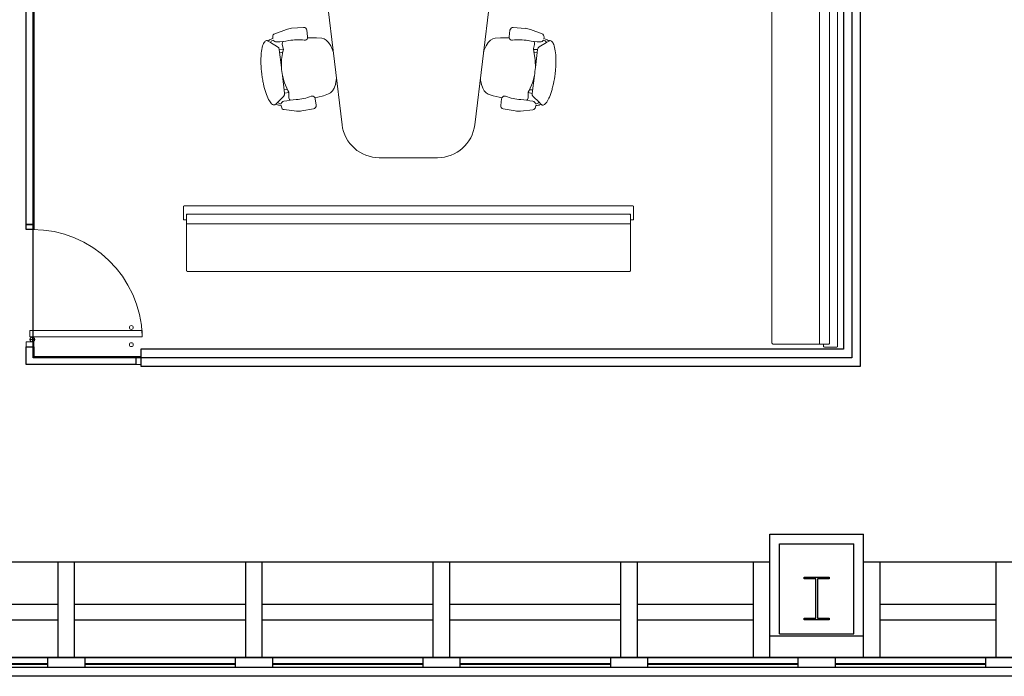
# Model space of a CAD drawing. Header units: inches. Extents: x -1 to 4727, y -3 to 1727.
# Tile 56 of 163: x 2647 to 2962, y -3 to 207. Entities that reach past the tile are written whole.
import ezdxf

# ---------------------------------------------------------------- set-up
doc = ezdxf.new("R2010")
doc.units = ezdxf.units.IN
doc.header["$LTSCALE"] = 42
doc.header["$MEASUREMENT"] = 0
doc.layers.get('0').update_dxf_attribs({"linetype": 'CONTINUOUS'})
for name, color, linetype in [('A-GLAZ', 8, 'CONTINUOUS'), ('A-WALL', 7, 'CONTINUOUS'), ('I-DOOR', 9, 'CONTINUOUS'), ('I-FURN', 8, 'CONTINUOUS'), ('I-FURN-CONF', 9, 'CONTINUOUS'), ('I-GLAZ', 8, 'CONTINUOUS'), ('I-WALL', 8, 'CONTINUOUS'), ('S-COLS', 7, 'CONTINUOUS'), ('triGrossAreaLayer', 7, 'CONTINUOUS'), ('triMeasuredGrossAreaLayer', 7, 'CONTINUOUS'), ('triSpaceLayer', 7, 'CONTINUOUS')]:
    doc.layers.add(name, color=color, linetype=linetype)

# ---------------------------------------------------------------- blocks, each defined once
blk = doc.blocks.new('Door CW - Single - Offset Pivot Hinge - Single Swing - w Rails - Default - Interior CISCO-7565966-FURNITURE PLAN - FLOOR 09 - EAST')
at = {"lineweight": 9}
for p, q in [((14.38, 35.92), (16.37, 35.92)), ((14.38, 35.92), (14.38, 0)), ((16.37, 35.92), (16.37, 0)), ((16.44, 0.75), (17.94, 0.75)), ((17.19, 1.5), (17.19, 0)), ((14.38, 0), (16.37, 0))]:
    blk.add_line(p, q, dxfattribs=at)
for centre, radius in [((13.37, 32.42), 0.625), ((18.87, 32.42), 0.625), ((17.19, 0.75), 0.75)]:
    blk.add_circle(centre, radius, dxfattribs=at)
blk.add_arc((17.19, 0.75), 35.19, 91.7303, 180, dxfattribs=at)
blk = doc.blocks.new('Rectangular Mullion - IOC - Typical-7565963-FURNITURE PLAN - FLOOR 09 - EAST')
at = {"lineweight": 18}
for p, q in [((-0.78125, 1.25), (0.78125, 1.25)), ((-0.78125, -1.25), (-0.78125, 1.25)), ((0.78125, 1.25), (0.78125, -1.25)), ((0.78125, -1.25), (-0.78125, -1.25))]:
    blk.add_line(p, q, dxfattribs=at)
blk = doc.blocks.new('Rectangular Mullion - IOC - Typical-7565971-FURNITURE PLAN - FLOOR 09 - EAST')
at = {"lineweight": 18}
for p, q in [((0, 1.25), (-1.5625, 1.25)), ((-1.5625, 1.25), (-1.5625, -1.25)), ((0, -1.25), (0, 1.25)), ((-1.5625, -1.25), (0, -1.25))]:
    blk.add_line(p, q, dxfattribs=at)
blk = doc.blocks.new('Banquette - Single - Upholstered Only-21in depth - 12_ Bench-8400431-FURNITURE PLAN - FLOOR 09 - EAST')
at = {"lineweight": 9}
for p, q in [((70.63, -3), (-70.62, -3)), ((-71, -3.45), (-71, -3.38)), ((-71, -3.54), (-71, -3.5)), ((-71, -3.5), (-71, -3.57)), ((71, -3.38), (71, -3.45)), ((71, -3.5), (71, -3.54)), ((71, -3.57), (71, -3.5)), ((-71, -17.9), (-71, -18.34)), ((-71, -21.23), (-71, -18.34)), ((-70.88, -18.22), (70.85, -18.22)), ((71, -18.36), (71, -21.2)), ((-72, -23.75), (-72, -19.75)), ((-71.75, -19.5), (-71.25, -19.5)), ((-71, -19.75), (-71, -21.11)), ((70.83, -21.36), (-70.87, -21.36)), ((-70.75, -21.36), (70.75, -21.36)), ((71, -21.11), (71, -19.75)), ((71.25, -19.5), (71.75, -19.5)), ((71.75, -24), (-71.75, -24))]:
    blk.add_line(p, q, dxfattribs=at)
at = {"lineweight": 9, "flags": 128}
for points in [[(-71, -3.38), (-71, -3.36), (-71, -3.35), (-71, -3.33), (-71, -3.32), (-70.99, -3.3), (-70.99, -3.29), (-70.99, -3.27), (-70.98, -3.26), (-70.98, -3.24), (-70.97, -3.23), (-70.96, -3.22), (-70.96, -3.2), (-70.95, -3.19), (-70.94, -3.18), (-70.93, -3.16), (-70.93, -3.15), (-70.92, -3.14), (-70.91, -3.13), (-70.9, -3.12), (-70.89, -3.11), (-70.88, -3.1), (-70.86, -3.09), (-70.85, -3.08), (-70.84, -3.07), (-70.83, -3.06), (-70.81, -3.05), (-70.8, -3.04), (-70.79, -3.04), (-70.77, -3.03), (-70.76, -3.03), (-70.75, -3.02), (-70.73, -3.02), (-70.72, -3.01), (-70.7, -3.01), (-70.69, -3.01), (-70.67, -3), (-70.66, -3), (-70.64, -3), (-70.63, -3), (-70.62, -3)], [(70.63, -3), (70.64, -3), (70.65, -3), (70.67, -3), (70.68, -3), (70.7, -3.01), (70.71, -3.01), (70.73, -3.01), (70.74, -3.02), (70.76, -3.02), (70.77, -3.03), (70.78, -3.04), (70.8, -3.04), (70.81, -3.05), (70.82, -3.06), (70.84, -3.07), (70.85, -3.07), (70.86, -3.08), (70.87, -3.09), (70.88, -3.1), (70.89, -3.11), (70.9, -3.12), (70.91, -3.14), (70.92, -3.15), (70.93, -3.16), (70.94, -3.17), (70.95, -3.19), (70.96, -3.2), (70.96, -3.21), (70.97, -3.23), (70.97, -3.24), (70.98, -3.25), (70.98, -3.27), (70.99, -3.28), (70.99, -3.3), (70.99, -3.31), (71, -3.33), (71, -3.34), (71, -3.36), (71, -3.37), (71, -3.38)], [(-71, -3.38), (-71, -3.38), (-71, -3.38), (-71, -3.4), (-71, -3.41), (-71, -3.42)], [(-71, -3.42), (-71, -3.42), (-71, -3.42), (-71, -3.43), (-71, -3.43), (-71, -3.43), (-71, -3.44), (-71, -3.44), (-71, -3.45), (-71, -3.45), (-71, -3.46), (-71, -3.46), (-71, -3.47), (-71, -3.47), (-71, -3.48), (-71, -3.49), (-71, -3.49), (-71, -3.5), (-71, -3.51), (-71, -3.52), (-71, -3.53), (-71, -3.53), (-71, -3.54), (-71, -3.55), (-71, -3.56), (-71, -3.57), (-71, -3.58), (-71, -3.58)], [(-71, -3.5), (-71, -3.49), (-71, -3.49), (-71, -3.48), (-71, -3.47), (-71, -3.47), (-71, -3.46), (-71, -3.46), (-71, -3.46), (-71, -3.45), (-71, -3.45), (-71, -3.45), (-71, -3.45), (-71, -3.45)], [(-71, -3.58), (-71, -4.12), (-71, -4.67), (-71, -5.22), (-71, -5.78), (-71, -6.34), (-71, -6.9), (-71, -6.99)], [(71, -3.42), (71, -3.4), (71, -3.39), (71, -3.38), (71, -3.38), (71, -3.38)], [(71, -3.58), (71, -3.58), (71, -3.57), (71, -3.56), (71, -3.55), (71, -3.54), (71, -3.53), (71, -3.52), (71, -3.51), (71, -3.51), (71, -3.5), (71, -3.49), (71, -3.48), (71, -3.48), (71, -3.47), (71, -3.47), (71, -3.46), (71, -3.45), (71, -3.45), (71, -3.44), (71, -3.44), (71, -3.44), (71, -3.43), (71, -3.43), (71, -3.43), (71, -3.42), (71, -3.42), (71, -3.42)], [(71, -3.45), (71, -3.45), (71, -3.45), (71, -3.45), (71, -3.46), (71, -3.46), (71, -3.46), (71, -3.47), (71, -3.47), (71, -3.48), (71, -3.48), (71, -3.49), (71, -3.5)], [(71, -6.99), (71, -6.42), (71, -5.86), (71, -5.31), (71, -4.75), (71, -4.21), (71, -3.67), (71, -3.58)], [(-71, -6.99), (-71, -9.35), (-71, -11.72), (-71, -14.1), (-71, -16.46), (-71, -17.9)], [(71, -17.9), (71, -15.53), (71, -13.17), (71, -10.79), (71, -8.42), (71, -6.99)], [(71, -18.36), (71, -18.24), (71, -17.9)]]:
    blk.add_lwpolyline(points, dxfattribs=at)
at = {"lineweight": 9}
for centre, radius, start, end in [((-70.88, -18.34), 0.12, 90, 180), ((70.85, -18.36), 0.145, 360, 90), ((-71.75, -19.75), 0.25, 90, 180), ((-71.25, -19.75), 0.25, 0, 90), ((-70.75, -21.11), 0.25, 180, 270), ((-70.87, -21.23), 0.13, 180, 270), ((70.75, -21.11), 0.25, 270, 0), ((70.83, -21.2), 0.168, 270, 0), ((71.25, -19.75), 0.25, 90, 180), ((71.75, -19.75), 0.25, 45, 90), ((-71.75, -23.75), 0.25, 180, 270), ((71.75, -23.75), 0.25, 270, 315)]:
    blk.add_arc(centre, radius, start, end, dxfattribs=at)
blk = doc.blocks.new('Banquette - Single - Upholstered Only-21in depth - 12_ Bench-8400422-FURNITURE PLAN - FLOOR 09 - EAST')
at = {"lineweight": 9}
for p, q in [((-72, 23.75), (-72, 19.75)), ((71.75, 24), (-71.75, 24)), ((72, 19.75), (72, 23.75)), ((-71.75, 19.5), (-71.25, 19.5)), ((-71, 21.23), (-71, 18.34)), ((-71, 19.75), (-71, 21.11)), ((70.83, 21.36), (-70.87, 21.36)), ((-70.75, 21.36), (70.75, 21.36)), ((71, 18.36), (71, 21.2)), ((71, 21.11), (71, 19.75)), ((71.25, 19.5), (71.75, 19.5)), ((-70.88, 18.22), (70.85, 18.22)), ((71, 17.9), (71, 18.36)), ((-71, 3.57), (-71, 3.5)), ((-71, 3.5), (-71, 3.54)), ((-71, 3.38), (-71, 3.45)), ((71, 3.5), (71, 3.57)), ((71, 3.54), (71, 3.5)), ((71, 3.45), (71, 3.38)), ((-70.62, 3), (70.63, 3))]:
    blk.add_line(p, q, dxfattribs=at)
at = {"lineweight": 9, "flags": 128}
for points in [[(-71, 18.34), (-71, 18.24), (-71, 17.9)], [(-71, 17.9), (-71, 15.53), (-71, 13.17), (-71, 10.79), (-71, 8.42), (-71, 6.99)], [(71, 6.99), (71, 9.35), (71, 11.72), (71, 14.1), (71, 16.46), (71, 17.9)], [(-71, 6.99), (-71, 6.42), (-71, 5.86), (-71, 5.31), (-71, 4.75), (-71, 4.21), (-71, 3.67), (-71, 3.58)], [(71, 3.58), (71, 4.12), (71, 4.67), (71, 5.22), (71, 5.78), (71, 6.34), (71, 6.9), (71, 6.99)], [(-71, 3.58), (-71, 3.58), (-71, 3.57), (-71, 3.56), (-71, 3.55), (-71, 3.54), (-71, 3.53), (-71, 3.52), (-71, 3.51), (-71, 3.51), (-71, 3.5), (-71, 3.49), (-71, 3.48), (-71, 3.48), (-71, 3.47), (-71, 3.47), (-71, 3.46), (-71, 3.45), (-71, 3.45), (-71, 3.44), (-71, 3.44), (-71, 3.44), (-71, 3.43), (-71, 3.43), (-71, 3.43), (-71, 3.42), (-71, 3.42), (-71, 3.42)], [(-71, 3.45), (-71, 3.45), (-71, 3.45), (-71, 3.45), (-71, 3.46), (-71, 3.46), (-71, 3.46), (-71, 3.47), (-71, 3.47), (-71, 3.48), (-71, 3.48), (-71, 3.49), (-71, 3.5)], [(-71, 3.42), (-71, 3.4), (-71, 3.39), (-71, 3.38), (-71, 3.38), (-71, 3.38)], [(-70.62, 3), (-70.64, 3), (-70.65, 3), (-70.67, 3), (-70.68, 3), (-70.7, 3.01), (-70.71, 3.01), (-70.73, 3.01), (-70.74, 3.02), (-70.76, 3.02), (-70.77, 3.03), (-70.78, 3.04), (-70.8, 3.04), (-70.81, 3.05), (-70.82, 3.06), (-70.84, 3.07), (-70.85, 3.07), (-70.86, 3.08), (-70.87, 3.09), (-70.88, 3.1), (-70.89, 3.11), (-70.9, 3.12), (-70.91, 3.14), (-70.92, 3.15), (-70.93, 3.16), (-70.94, 3.17), (-70.95, 3.19), (-70.96, 3.2), (-70.96, 3.21), (-70.97, 3.23), (-70.97, 3.24), (-70.98, 3.25), (-70.98, 3.27), (-70.99, 3.28), (-70.99, 3.3), (-70.99, 3.31), (-71, 3.33), (-71, 3.34), (-71, 3.36), (-71, 3.37), (-71, 3.38)], [(71, 3.38), (71, 3.36), (71, 3.35), (71, 3.33), (71, 3.32), (70.99, 3.3), (70.99, 3.29), (70.99, 3.27), (70.98, 3.26), (70.98, 3.24), (70.97, 3.23), (70.96, 3.22), (70.96, 3.2), (70.95, 3.19), (70.94, 3.18), (70.93, 3.16), (70.93, 3.15), (70.92, 3.14), (70.91, 3.13), (70.9, 3.12), (70.89, 3.11), (70.88, 3.1), (70.86, 3.09), (70.85, 3.08), (70.84, 3.07), (70.83, 3.06), (70.81, 3.05), (70.8, 3.04), (70.79, 3.04), (70.77, 3.03), (70.76, 3.03), (70.75, 3.02), (70.73, 3.02), (70.72, 3.01), (70.7, 3.01), (70.69, 3.01), (70.67, 3), (70.66, 3), (70.64, 3), (70.63, 3), (70.63, 3)], [(71, 3.42), (71, 3.42), (71, 3.42), (71, 3.43), (71, 3.43), (71, 3.43), (71, 3.44), (71, 3.44), (71, 3.45), (71, 3.45), (71, 3.46), (71, 3.46), (71, 3.47), (71, 3.47), (71, 3.48), (71, 3.49), (71, 3.49), (71, 3.5), (71, 3.51), (71, 3.52), (71, 3.53), (71, 3.53), (71, 3.54), (71, 3.55), (71, 3.56), (71, 3.57), (71, 3.58), (71, 3.58)], [(71, 3.5), (71, 3.49), (71, 3.49), (71, 3.48), (71, 3.47), (71, 3.47), (71, 3.46), (71, 3.46), (71, 3.46), (71, 3.45), (71, 3.45), (71, 3.45), (71, 3.45), (71, 3.45)], [(71, 3.38), (71, 3.38), (71, 3.38), (71, 3.4), (71, 3.41), (71, 3.42)]]:
    blk.add_lwpolyline(points, dxfattribs=at)
at = {"lineweight": 9}
for centre, radius, start, end in [((-71.75, 23.75), 0.25, 90, 180), ((71.75, 23.75), 0.25, 0, 90), ((-71.75, 19.75), 0.25, 180, 270), ((-71.25, 19.75), 0.25, 270, 0), ((-70.75, 21.11), 0.25, 90, 180), ((-70.87, 21.23), 0.13, 90, 180), ((70.75, 21.11), 0.25, 360, 90), ((70.83, 21.2), 0.168, 360, 90), ((71.25, 19.75), 0.25, 180, 270), ((71.75, 19.75), 0.25, 270, 0), ((-70.88, 18.34), 0.12, 180, 270), ((70.85, 18.36), 0.145, 270, 0)]:
    blk.add_arc(centre, radius, start, end, dxfattribs=at)
blk = doc.blocks.new('CISCO Conference Units - Type 18_-4_ x 8_-6_-V194-FURNITURE PLAN - FLOOR 09 - EAST')
at = {"lineweight": 9}
for p, q in [((-48.83, 113.57), (-21.23, -116.43)), ((21.23, -116.43), (48.83, 113.57)), ((-42.73, -87.33), (-39.04, -85.96)), ((-37.38, -85.6), (-33.54, -85.32)), ((-32.48, -86.2), (-32.23, -88.27)), ((32.48, -86.2), (32.23, -88.27)), ((37.38, -85.6), (33.54, -85.32)), ((42.73, -87.33), (39.04, -85.96)), ((-45.08, -89.58), (-44.87, -89.7)), ((-44.16, -90.12), (-44.87, -89.7)), ((-44.16, -90.12), (-41.85, -91.48)), ((-43.82, -89.02), (-43.33, -88.86)), ((-43.2, -89.35), (-43.48, -89.47)), ((-43.33, -88.86), (-43.38, -88.37)), ((-40.36, -90.65), (-40.3, -90.1)), ((-40.35, -90.77), (-40.36, -90.65)), ((-40.13, -91.57), (-40.35, -90.77)), ((-40.3, -90.1), (-40.21, -89.96)), ((-40.21, -89.96), (-39.96, -89.78)), ((-32.25, -88.62), (-31.35, -88.62)), ((-31.35, -88.62), (-29.42, -88.6)), ((-29.42, -88.6), (-27.73, -88.76)), ((-27.73, -88.76), (-27, -88.92)), ((-27, -88.92), (-26.26, -89.39)), ((-26.26, -89.39), (-25.54, -90.16)), ((-25.54, -90.16), (-24.86, -91.2)), ((-24.86, -91.2), (-24.26, -92.46)), ((24.86, -91.2), (24.26, -92.46)), ((25.54, -90.16), (24.86, -91.2)), ((26.26, -89.39), (25.54, -90.16)), ((27, -88.92), (26.26, -89.39)), ((27.73, -88.76), (27, -88.92)), ((29.42, -88.6), (27.73, -88.76)), ((31.35, -88.62), (29.42, -88.6)), ((32.25, -88.62), (31.35, -88.62)), ((40.21, -89.96), (39.96, -89.78)), ((40.13, -91.57), (40.35, -90.77)), ((40.3, -90.1), (40.21, -89.96)), ((40.36, -90.65), (40.3, -90.1)), ((40.35, -90.77), (40.36, -90.65)), ((44.16, -90.12), (41.85, -91.48)), ((43.2, -89.35), (43.48, -89.47)), ((43.33, -88.86), (43.38, -88.37)), ((43.82, -89.02), (43.33, -88.86)), ((44.16, -90.12), (44.87, -89.7)), ((45.08, -89.58), (44.87, -89.7)), ((-41.85, -91.48), (-41.45, -91.85)), ((-41.45, -91.85), (-41.33, -92.36)), ((-39.98, -92.32), (-41.33, -92.36)), ((-41.33, -92.36), (-40.6, -98.09)), ((-41.19, -93.47), (-40.19, -93.28)), ((-40.58, -95.63), (-40.14, -92.98)), ((-40.14, -92.98), (-39.98, -92.37)), ((-40.01, -92.08), (-40.13, -91.57)), ((-39.98, -92.37), (-40.01, -92.08)), ((-24.26, -92.46), (-24.02, -93.14)), ((24.26, -92.46), (24.02, -93.14)), ((39.98, -92.37), (40.01, -92.08)), ((39.98, -92.32), (41.33, -92.36)), ((40.14, -92.98), (39.98, -92.37)), ((40.01, -92.08), (40.13, -91.57)), ((40.58, -95.63), (40.14, -92.98)), ((41.19, -93.47), (40.19, -93.28)), ((41.33, -92.36), (40.6, -98.09)), ((41.45, -91.85), (41.33, -92.36)), ((41.85, -91.48), (41.45, -91.85)), ((-40.6, -98.09), (-40.59, -95.98)), ((-40.59, -95.98), (-40.58, -95.63)), ((40.59, -95.98), (40.58, -95.63)), ((40.6, -98.09), (40.59, -95.98)), ((-40.29, -100.67), (-39.61, -106.4)), ((-39.77, -102.71), (-40.29, -100.67)), ((40.29, -100.67), (39.61, -106.4)), ((39.77, -102.71), (40.29, -100.67)), ((-39.66, -103.05), (-39.77, -102.71)), ((-38.6, -105.51), (-39.66, -103.05)), ((-23.35, -103.55), (-23.75, -104.72)), ((-23.07, -102.17), (-23.35, -103.55)), ((-23.01, -101.57), (-23.07, -102.17)), ((23.01, -101.57), (23.07, -102.17)), ((23.07, -102.17), (23.35, -103.55)), ((23.35, -103.55), (23.75, -104.72)), ((38.6, -105.51), (39.66, -103.05)), ((39.66, -103.05), (39.77, -102.71)), ((-39.6, -106.93), (-39.9, -107.38)), ((-39.74, -105.3), (-38.72, -105.23)), ((-38.29, -106.12), (-39.61, -106.4)), ((-39.61, -106.4), (-39.6, -106.93)), ((-38.29, -106.07), (-38.6, -105.51)), ((-38.26, -106.36), (-38.29, -106.07)), ((-38.27, -107.71), (-38.25, -106.89)), ((-38.25, -106.89), (-38.26, -106.36)), ((-25.54, -106.61), (-27.14, -107.17)), ((-24.87, -106.28), (-25.54, -106.61)), ((-24.26, -105.64), (-24.87, -106.28)), ((-23.75, -104.72), (-24.26, -105.64)), ((23.75, -104.72), (24.26, -105.64)), ((24.26, -105.64), (24.87, -106.28)), ((24.87, -106.28), (25.54, -106.61)), ((25.54, -106.61), (27.14, -107.17)), ((38.25, -106.89), (38.26, -106.36)), ((38.27, -107.71), (38.25, -106.89)), ((38.26, -106.36), (38.29, -106.07)), ((38.29, -106.07), (38.6, -105.51)), ((38.29, -106.12), (39.61, -106.4)), ((39.74, -105.3), (38.72, -105.23)), ((39.61, -106.4), (39.6, -106.93)), ((39.6, -106.93), (39.9, -107.38)), ((-42.39, -109.84), (-42.57, -110.01)), ((-42.39, -109.84), (-41.81, -109.26)), ((-39.9, -107.38), (-41.81, -109.26)), ((-40.99, -109.73), (-40.69, -109.77)), ((-38.25, -107.83), (-38.27, -107.71)), ((-38.06, -108.34), (-38.25, -107.83)), ((-37.94, -108.46), (-38.06, -108.34)), ((-37.65, -108.58), (-37.94, -108.46)), ((-29.02, -107.62), (-29.89, -107.84)), ((-29.78, -108.18), (-29.53, -110.24)), ((-27.14, -107.17), (-29.02, -107.62)), ((27.14, -107.17), (29.02, -107.62)), ((29.02, -107.62), (29.89, -107.84)), ((29.78, -108.18), (29.53, -110.24)), ((37.65, -108.58), (37.94, -108.46)), ((37.94, -108.46), (38.06, -108.34)), ((38.06, -108.34), (38.25, -107.83)), ((38.25, -107.83), (38.27, -107.71)), ((39.9, -107.38), (41.81, -109.26)), ((40.99, -109.73), (40.69, -109.77)), ((42.39, -109.84), (41.81, -109.26)), ((42.39, -109.84), (42.57, -110.01)), ((-40.7, -110.28), (-41.21, -110.24)), ((-40.63, -110.78), (-40.7, -110.28)), ((-35.84, -112.06), (-39.75, -111.62)), ((-30.35, -111.35), (-34.13, -112.01)), ((30.35, -111.35), (34.13, -112.01)), ((35.84, -112.06), (39.75, -111.62)), ((40.63, -110.78), (40.7, -110.28)), ((40.7, -110.28), (41.21, -110.24)), ((-9.31, -127), (0, -127)), ((0, -127), (9.31, -127))]:
    blk.add_line(p, q, dxfattribs=at)
for centre, radius, start, end in [((-42.38, -88.27), 1, 110.3925, 185.698), ((-36.95, -91.58), 6, 94.0643, 110.3925), ((-33.47, -86.32), 1, 7, 94.0643), ((33.47, -86.32), 1, 85.9357, 173), ((36.95, -91.58), 6, 69.6075, 85.9357), ((42.38, -88.27), 1, 354.302, 69.6075), ((-45.31, -89.97), 0.45, 59.4809, 96.3775), ((-43.33, -90.93), 1.96, 104.4331, 141.5669), ((-42.97, -90.68), 1.31, 112.9454, 154.8944), ((-42.2, -88.83), 1.13, 207.7831, 271.9363), ((-43.04, -63.76), 26.21, 271.9363, 280.5466), ((-35.32, -105.26), 16, 82.7341, 100.5466), ((-33.18, -88.45), 0.937, 262.7341, 342.4422), ((-33.22, -88.39), 1, 339.4862, 7), ((33.22, -88.39), 1, 173, 200.5138), ((33.18, -88.45), 0.937, 197.5578, 277.2659), ((35.32, -105.26), 16, 79.4534, 97.2659), ((43.04, -63.76), 26.21, 259.4534, 268.0637), ((42.2, -88.83), 1.13, 268.0637, 332.2169), ((42.97, -90.68), 1.31, 25.1056, 67.0546), ((43.33, -90.93), 1.96, 38.4331, 75.5669), ((45.31, -89.97), 0.45, 83.6225, 120.5191), ((-17.62, -97.57), 22.97, 166.7776, 169.2357), ((17.62, -97.57), 22.97, 10.7643, 13.2224), ((-8.28, -95.43), 32.43, 184.709, 189.291), ((8.28, -95.43), 32.43, 350.709, 355.291), ((-17.86, -95.61), 22.97, 204.7643, 207.2224), ((17.86, -95.61), 22.97, 332.7776, 335.2357), ((-42.89, -109.69), 0.45, 277.6225, 314.5191), ((-41.2, -108.28), 1.96, 232.4331, 269.5669), ((-40.79, -108.43), 1.31, 219.1056, 261.0546), ((-39.59, -110.04), 1.13, 102.0637, 166.2169), ((-34.35, -134.57), 26.21, 93.4534, 102.0637), ((-36.89, -92.43), 16, 273.4534, 291.2659), ((-30.75, -108.22), 0.937, 31.5578, 111.2659), ((-30.77, -108.3), 1, 7, 34.5138), ((30.77, -108.3), 1, 145.4862, 173), ((30.75, -108.22), 0.937, 68.7341, 148.4422), ((36.89, -92.43), 16, 248.7341, 266.5466), ((34.35, -134.57), 26.21, 77.9363, 86.5466), ((39.59, -110.04), 1.13, 13.7831, 77.9363), ((40.79, -108.43), 1.31, 278.9454, 320.8944), ((41.2, -108.28), 1.96, 270.4331, 307.5669), ((42.89, -109.69), 0.45, 225.4809, 262.3775), ((-39.64, -110.63), 1, 188.302, 263.6075), ((-35.17, -106.1), 6, 263.6075, 279.9357), ((-30.52, -110.36), 1, 279.9357, 7), ((30.52, -110.36), 1, 173, 260.0643), ((35.17, -106.1), 6, 260.0643, 276.3925), ((39.64, -110.63), 1, 276.3925, 351.698), ((-9.31, -115), 12, 186.8428, 270), ((9.31, -115), 12, 270, 353.1572)]:
    blk.add_arc(centre, radius, start, end, dxfattribs=at)
for points, knots in [([(-42.83, -110.13), (-42.97, -110.15), (-43.28, -110.1), (-43.91, -109.67), (-44.73, -108.51), (-45.65, -106.27), (-46.28, -103.88), (-46.68, -101.79), (-46.99, -99.64), (-47.16, -97.47), (-47.18, -95.44), (-47.12, -94.02), (-46.99, -92.75), (-46.78, -91.66), (-46.51, -90.76), (-46.17, -90.09), (-45.79, -89.66), (-45.51, -89.54), (-45.36, -89.52)], [-1, -1, -1, -1, -0.95, -0.9, -0.8, -0.7, -0.6, -0.55, -0.5, -0.4, -0.35, -0.3, -0.25, -0.2, -0.15, -0.1, -0.05, 0, 0, 0, 0]), ([(42.83, -110.13), (42.97, -110.15), (43.28, -110.1), (43.76, -109.78), (44.24, -109.21), (44.72, -108.4), (45.19, -107.39), (45.63, -106.19), (46.03, -104.84), (46.5, -102.86), (46.86, -100.72), (47.08, -98.55), (47.2, -96.43), (47.16, -93.95), (46.81, -91.56), (46.3, -90.24), (45.79, -89.66), (45.51, -89.54), (45.36, -89.52)], [0, 0, 0, 0, 0.05, 0.1, 0.15, 0.2, 0.25, 0.3, 0.35, 0.4, 0.5, 0.55, 0.6, 0.7, 0.8, 0.9, 0.95, 1, 1, 1, 1])]:
    blk.add_open_spline(points, degree=3, knots=knots, dxfattribs=at)
blk = doc.blocks.new('EXT WALL')
at = {"layer": 'A-GLAZ'}
for p, q in [((2283.63, -416.94), (5175.63, -416.94)), ((3075.63, -418.81), (3123.63, -418.81)), ((3123.63, -416.94), (3123.63, -420)), ((3135.63, -416.94), (3123.63, -416.94)), ((3135.63, -420), (3135.63, -416.94)), ((3135.63, -418.81), (3183.63, -418.81)), ((3183.63, -416.94), (3183.63, -420)), ((3195.63, -416.94), (3183.63, -416.94)), ((3195.63, -420), (3195.63, -416.94)), ((3195.63, -418.81), (3243.63, -418.81)), ((3243.63, -416.94), (3243.63, -420)), ((3255.63, -416.94), (3243.63, -416.94)), ((3255.63, -420), (3255.63, -416.94)), ((3255.63, -418.81), (3303.63, -418.81)), ((3303.63, -416.94), (3303.63, -420)), ((3315.63, -416.94), (3303.63, -416.94)), ((3315.63, -420), (3315.63, -416.94)), ((3315.63, -418.81), (3363.63, -418.81)), ((3363.63, -416.94), (3363.63, -420)), ((3375.63, -416.94), (3363.63, -416.94)), ((3375.63, -420), (3375.63, -416.94)), ((3375.63, -418.81), (3423.63, -418.81)), ((3423.63, -416.94), (3423.63, -420)), ((3435.63, -416.94), (3423.63, -416.94)), ((3075.63, -419), (3123.63, -419)), ((3075.63, -420), (3123.63, -420)), ((3123.63, -420), (3135.63, -420)), ((3135.63, -419), (3183.63, -419)), ((3135.63, -420), (3183.63, -420)), ((3183.63, -420), (3195.63, -420)), ((3195.63, -419), (3243.63, -419)), ((3195.63, -420), (3243.63, -420)), ((3243.63, -420), (3255.63, -420)), ((3255.63, -419), (3303.63, -419)), ((3255.63, -420), (3303.63, -420)), ((3303.63, -420), (3315.63, -420)), ((3315.63, -419), (3363.63, -419)), ((3315.63, -420), (3363.63, -420)), ((3363.63, -420), (3375.63, -420)), ((3375.63, -419), (3423.63, -419)), ((3375.63, -420), (3423.63, -420)), ((3423.63, -420), (3435.63, -420))]:
    blk.add_line(p, q, dxfattribs=at)
blk.add_lwpolyline([(843.63, -180), (2295.63, -180), (2295.63, -172.94), (2298.13, -172.94), (2298.13, -212), (2267.63, -212), (2267.63, -404), (2274.88, -404), (2274.88, -412.75), (2283.63, -412.75), (2283.63, -420), (5175.63, -420)], dxfattribs=at)
at = {"layer": 'A-WALL'}
for p, q in [((3354.63, -377.44), (3384.63, -377.44)), ((3354.63, -416.94), (3354.63, -377.44)), ((3384.63, -416.94), (3384.63, -377.44)), ((3357.76, -380.56), (3381.51, -380.56)), ((3357.76, -409.31), (3357.76, -380.56)), ((3381.51, -409.31), (3381.51, -380.56)), ((3354.63, -386.44), (3024.63, -386.44)), ((3127.01, -416.94), (3127.01, -386.44)), ((3132.26, -416.94), (3132.26, -386.44)), ((3187.01, -416.94), (3187.01, -386.44)), ((3192.26, -416.94), (3192.26, -386.44)), ((3247.01, -416.94), (3247.01, -386.44)), ((3252.26, -416.94), (3252.26, -386.44)), ((3307.01, -416.94), (3307.01, -386.44)), ((3312.26, -416.94), (3312.26, -386.44)), ((3349.38, -416.94), (3349.38, -386.44)), ((3714.63, -386.44), (3384.63, -386.44)), ((3389.88, -416.94), (3389.88, -386.44)), ((3427.01, -416.94), (3427.01, -386.44)), ((3127.01, -400), (3072.26, -400)), ((3187.01, -400), (3132.26, -400)), ((3247.01, -400), (3192.26, -400)), ((3307.01, -400), (3252.26, -400)), ((3349.38, -400), (3312.26, -400)), ((3427.01, -400), (3389.88, -400)), ((3127.01, -405), (3072.26, -405)), ((3187.01, -405), (3132.26, -405)), ((3247.01, -405), (3192.26, -405)), ((3307.01, -405), (3252.26, -405)), ((3349.38, -405), (3312.26, -405)), ((3427.01, -405), (3389.88, -405)), ((3357.76, -409.31), (3381.51, -409.31)), ((3354.63, -409.94), (3384.63, -409.94))]:
    blk.add_line(p, q, dxfattribs=at)
blk = doc.blocks.new('columns')
at = {"layer": 'S-COLS'}
for p, q in [((3365.63, -391.17), (3373.63, -391.17)), ((3365.63, -391.7), (3365.63, -391.17)), ((3369.37, -391.7), (3365.63, -391.7)), ((3369.37, -404.3), (3369.37, -391.7)), ((3369.9, -391.7), (3369.9, -404.3)), ((3373.63, -391.7), (3369.9, -391.7)), ((3373.63, -391.17), (3373.63, -391.7)), ((3365.63, -404.3), (3369.37, -404.3)), ((3365.63, -404.83), (3365.63, -404.3)), ((3373.63, -404.83), (3365.63, -404.83)), ((3369.9, -404.3), (3373.63, -404.3)), ((3373.63, -404.3), (3373.63, -404.83))]:
    blk.add_line(p, q, dxfattribs=at)

msp = doc.modelspace()

# ---------------------------------------------------------------- linework, layer by layer
at = {"layer": 'I-GLAZ'}
for points in [[(2649.12, 246.75), (2651.62, 246.75), (2651.62, 141.59), (2649.12, 141.59)], [(2649.12, 141.59), (2651.62, 141.59), (2651.62, 140.03), (2649.12, 140.03)]]:
    msp.add_lwpolyline(points, close=True, dxfattribs=at)
msp.add_lwpolyline([(2649.12, 102.47), (2651.62, 102.47), (2651.62, 99.37), (2684.23, 99.37), (2684.23, 96.87), (2649.12, 96.87), (2649.12, 102.47)], dxfattribs=at)
at = {"layer": 'I-WALL'}
for p, q in [((2916.03, 96.25), (2916.03, 251.19)), ((2910.53, 246.31), (2910.53, 101.75)), ((2910.53, 101.75), (2685.79, 101.75)), ((2685.79, 101.75), (2685.79, 96.25)), ((2685.79, 96.25), (2916.03, 96.25))]:
    msp.add_line(p, q, dxfattribs=at)
at = {"layer": 'triGrossAreaLayer'}
msp.add_lwpolyline([(3810.86, -2.94), (1822, -2.94), (1822, 22), (1797.06, 22), (1797.06, 202), (1839.06, 202), (1839.06, 244.69), (1822, 244.69), (1822, 237.06), (382, 237.06)], dxfattribs=at)
at = {"layer": 'triMeasuredGrossAreaLayer'}
msp.add_lwpolyline([(3810.86, 3.06), (1828, 3.06), (1828, 28), (1803.06, 28), (1803.06, 196), (1845.06, 196), (1845.06, 250.69), (1816, 250.69), (1816, 250.69), (1816, 243.06), (388, 243.06)], dxfattribs=at)
at = {"layer": 'triSpaceLayer'}
msp.add_lwpolyline([(2651.38, 493.12), (2913.28, 493.12), (2913.28, 99), (2651.38, 99)], close=True, dxfattribs=at)

# ---------------------------------------------------------------- block references
at = {"layer": 'A-WALL'}
msp.add_blockref('EXT WALL', (-467.63, 420), dxfattribs=at)
at = {"layer": 'I-DOOR', "rotation": 270.0000000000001}
msp.add_blockref('Door CW - Single - Offset Pivot Hinge - Single Swing - w Rails - Default - Interior CISCO-7565966-FURNITURE PLAN - FLOOR 09 - EAST', (2650.38, 122.03), dxfattribs=at)
at = {"layer": 'I-DOOR', "lineweight": 9, "xscale": -1, "rotation": 270.0000000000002}
msp.add_blockref('Rectangular Mullion - IOC - Typical-7565963-FURNITURE PLAN - FLOOR 09 - EAST', (2650.38, 103.25), dxfattribs=at)
at = {"layer": 'I-FURN', "rotation": 89.99999999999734}
msp.add_blockref('Banquette - Single - Upholstered Only-21in depth - 12_ Bench-8400431-FURNITURE PLAN - FLOOR 09 - EAST', (2884.69, 174.38), dxfattribs=at)
at = {"layer": 'I-FURN'}
msp.add_blockref('Banquette - Single - Upholstered Only-21in depth - 12_ Bench-8400422-FURNITURE PLAN - FLOOR 09 - EAST', (2771.45, 123.57), dxfattribs=at)
at = {"layer": 'I-FURN-CONF', "rotation": 359.9917083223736}
msp.add_blockref('CISCO Conference Units - Type 18_-4_ x 8_-6_-V194-FURNITURE PLAN - FLOOR 09 - EAST', (2771.43, 289.98), dxfattribs=at)
at = {"layer": 'I-GLAZ', "lineweight": 9}
msp.add_blockref('Rectangular Mullion - IOC - Typical-7565971-FURNITURE PLAN - FLOOR 09 - EAST', (2685.79, 98.12), dxfattribs=at)
at = {"layer": 'S-COLS'}
msp.add_blockref('columns', (-467.63, 420), dxfattribs=at)

doc.saveas('drawing.dxf')
